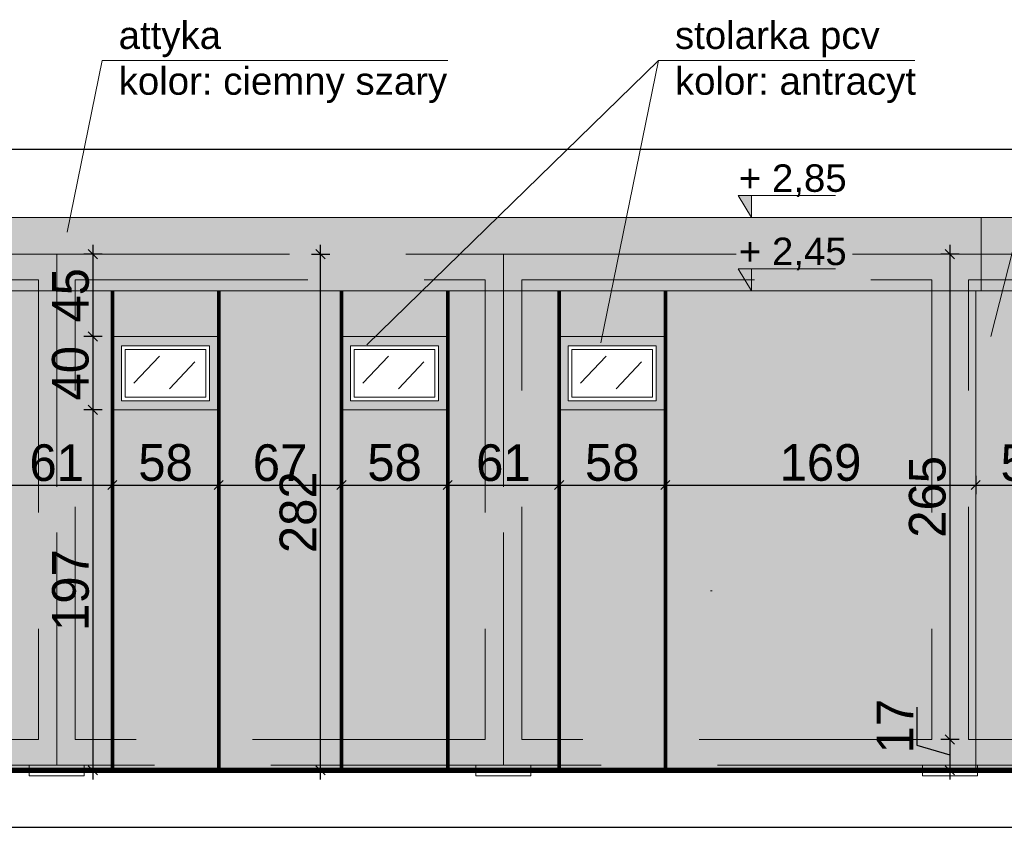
# Model space of a CAD drawing. Header units: millimetres. Extents: x 1962 to 3194, y -795 to -219.
# Tile 247 of 256: x 2800.91 to 2806.28, y -476.32 to -471.86. Entities that reach past the tile are written whole.
import ezdxf

# ---------------------------------------------------------------- set-up
doc = ezdxf.new("R2010")
doc.units = ezdxf.units.MM
doc.linetypes.add('HIDDEN', pattern=[9.525, 6.35, -3.175])
doc.layers.get('0').update_dxf_attribs({"lineweight": 5})
doc.layers.get('Defpoints').update_dxf_attribs({"lineweight": 9})
for name, color, linetype, lineweight in [('A_elewacje kolorystyka', 252, 'Continuous', 9), ('A_elewacje opisy', 63, 'Continuous', 9), ('A_hidden', 137, 'HIDDEN', 9), ('A_koty wysokośc.', 53, 'Continuous', 9), ('A_obiekty trybuny', 126, 'Continuous', 9), ('A_przekrojowe', 42, 'Continuous', 9), ('A_widok', 142, 'Continuous', 9), ('A_wymiary kasetony elewacyjne', 64, 'Continuous', 9)]:
    doc.layers.add(name, color=color, linetype=linetype, lineweight=lineweight)
doc.styles.get("Standard").update_dxf_attribs({"font": 'arial.ttf'})
doc.styles.add('wymiary pzt', font='txt')
doc.dimstyles.new('wymiary detale', dxfattribs={"dimtxt": 0.2, "dimasz": 0.05, "dimexe": 0.05, "dimexo": 0, "dimgap": 0.02, "dimtad": 1, "dimdec": 0, "dimlfac": 100, "dimzin": 0, "dimtxsty": 'wymiary pzt', "dimblk": 'OBLIQUE', "dimcen": 0.1, "dimdle": 0.05, "dimadec": 1, "dimazin": 0, "dimtfac": 1, "dimtmove": 0, "dimatfit": 3, "dimfxl": 0, "dimarcsym": 0})

# ---------------------------------------------------------------- blocks, each defined once
blk = doc.blocks.new('zw$CA91')
at = {"layer": 'A_koty wysokośc.'}
h = blk.add_hatch(color=256, dxfattribs=at)
h.dxf.hatch_style = 1
h.paths.add_polyline_path([(-0.448, 0.753), (0, 0), (0, 0.753)])
blk.add_lwpolyline([(2.874, 0.753), (-0.448, 0.753), (0, 0), (0, 0.753)], dxfattribs=at)
blk = doc.blocks.new('_Oblique')
at = {"color": 0, "linetype": 'ByBlock', "lineweight": -2}
blk.add_line((-0.5, -0.5), (0.5, 0.5), dxfattribs=at)
blk = doc.blocks.new('*D297')
at = {"layer": 'A_wymiary kasetony elewacyjne', "color": 0, "lineweight": -2}
for p, q in [((2800.8084, -474.3488), (2800.8084, -474.4488)), ((2801.4164, -474.3488), (2801.4164, -474.4488)), ((2800.7584, -474.3988), (2801.4664, -474.3988))]:
    blk.add_line(p, q, dxfattribs=at)
at = {"layer": 'Defpoints', "color": 0}
for p in [(2800.8084, -473.338), (2801.4164, -473.338), (2801.4164, -474.3988)]:
    blk.add_point(p, dxfattribs=at)
at = {"layer": 'A_wymiary kasetony elewacyjne', "color": 0, "lineweight": -2, "xscale": 0.05, "yscale": 0.05, "zscale": 0.05, "rotation": 180}
blk.add_blockref('_Oblique', (2800.8084, -474.3988), dxfattribs=at)
at = {"layer": 'A_wymiary kasetony elewacyjne', "color": 0, "lineweight": -2, "xscale": 0.05, "yscale": 0.05, "zscale": 0.05}
blk.add_blockref('_Oblique', (2801.4164, -474.3988), dxfattribs=at)
at = {"layer": 'A_wymiary kasetony elewacyjne', "color": 0, "insert": (2801.1124, -474.2778), "char_height": 0.2, "attachment_point": 5, "style": 'wymiary pzt'}
blk.add_mtext('61', dxfattribs=at)
blk = doc.blocks.new('*D298')
at = {"layer": 'A_wymiary kasetony elewacyjne', "color": 0, "lineweight": -2}
for p, q in [((2801.4164, -474.3488), (2801.4164, -474.4488)), ((2801.9964, -474.3488), (2801.9964, -474.4488)), ((2801.3664, -474.3988), (2802.0464, -474.3988))]:
    blk.add_line(p, q, dxfattribs=at)
at = {"layer": 'Defpoints', "color": 0}
for p in [(2801.4164, -473.338), (2801.9964, -473.338), (2801.9964, -474.3988)]:
    blk.add_point(p, dxfattribs=at)
at = {"layer": 'A_wymiary kasetony elewacyjne', "color": 0, "lineweight": -2, "xscale": 0.05, "yscale": 0.05, "zscale": 0.05, "rotation": 180}
blk.add_blockref('_Oblique', (2801.4164, -474.3988), dxfattribs=at)
at = {"layer": 'A_wymiary kasetony elewacyjne', "color": 0, "lineweight": -2, "xscale": 0.05, "yscale": 0.05, "zscale": 0.05}
blk.add_blockref('_Oblique', (2801.9964, -474.3988), dxfattribs=at)
at = {"layer": 'A_wymiary kasetony elewacyjne', "color": 0, "insert": (2801.7064, -474.2768), "char_height": 0.2, "attachment_point": 5, "style": 'wymiary pzt'}
blk.add_mtext('58', dxfattribs=at)
blk = doc.blocks.new('*D299')
at = {"layer": 'A_wymiary kasetony elewacyjne', "color": 0, "lineweight": -2}
for p, q in [((2801.9964, -474.3488), (2801.9964, -474.4488)), ((2802.6664, -474.3488), (2802.6664, -474.4488)), ((2801.9464, -474.3988), (2802.7164, -474.3988))]:
    blk.add_line(p, q, dxfattribs=at)
at = {"layer": 'Defpoints', "color": 0}
for p in [(2801.9964, -473.338), (2802.6664, -473.338), (2802.6664, -474.3988)]:
    blk.add_point(p, dxfattribs=at)
at = {"layer": 'A_wymiary kasetony elewacyjne', "color": 0, "lineweight": -2, "xscale": 0.05, "yscale": 0.05, "zscale": 0.05, "rotation": 180}
blk.add_blockref('_Oblique', (2801.9964, -474.3988), dxfattribs=at)
at = {"layer": 'A_wymiary kasetony elewacyjne', "color": 0, "lineweight": -2, "xscale": 0.05, "yscale": 0.05, "zscale": 0.05}
blk.add_blockref('_Oblique', (2802.6664, -474.3988), dxfattribs=at)
at = {"layer": 'A_wymiary kasetony elewacyjne', "color": 0, "insert": (2802.3314, -474.2778), "char_height": 0.2, "attachment_point": 5, "style": 'wymiary pzt'}
blk.add_mtext('67', dxfattribs=at)
blk = doc.blocks.new('*D300')
at = {"layer": 'A_wymiary kasetony elewacyjne', "color": 0, "lineweight": -2}
for p, q in [((2802.6664, -474.3488), (2802.6664, -474.4488)), ((2803.2464, -474.3488), (2803.2464, -474.4488)), ((2802.6164, -474.3988), (2803.2964, -474.3988))]:
    blk.add_line(p, q, dxfattribs=at)
at = {"layer": 'Defpoints', "color": 0}
for p in [(2802.6664, -473.338), (2803.2464, -473.338), (2803.2464, -474.3988)]:
    blk.add_point(p, dxfattribs=at)
at = {"layer": 'A_wymiary kasetony elewacyjne', "color": 0, "lineweight": -2, "xscale": 0.05, "yscale": 0.05, "zscale": 0.05, "rotation": 180}
blk.add_blockref('_Oblique', (2802.6664, -474.3988), dxfattribs=at)
at = {"layer": 'A_wymiary kasetony elewacyjne', "color": 0, "lineweight": -2, "xscale": 0.05, "yscale": 0.05, "zscale": 0.05}
blk.add_blockref('_Oblique', (2803.2464, -474.3988), dxfattribs=at)
at = {"layer": 'A_wymiary kasetony elewacyjne', "color": 0, "insert": (2802.9564, -474.2768), "char_height": 0.2, "attachment_point": 5, "style": 'wymiary pzt'}
blk.add_mtext('58', dxfattribs=at)
blk = doc.blocks.new('*D301')
at = {"layer": 'A_wymiary kasetony elewacyjne', "color": 0, "lineweight": -2}
for p, q in [((2803.2464, -474.3488), (2803.2464, -474.4488)), ((2803.8544, -474.3488), (2803.8544, -474.4488)), ((2803.1964, -474.3988), (2803.9044, -474.3988))]:
    blk.add_line(p, q, dxfattribs=at)
at = {"layer": 'Defpoints', "color": 0}
for p in [(2803.2464, -473.338), (2803.8544, -473.338), (2803.8544, -474.3988)]:
    blk.add_point(p, dxfattribs=at)
at = {"layer": 'A_wymiary kasetony elewacyjne', "color": 0, "lineweight": -2, "xscale": 0.05, "yscale": 0.05, "zscale": 0.05, "rotation": 180}
blk.add_blockref('_Oblique', (2803.2464, -474.3988), dxfattribs=at)
at = {"layer": 'A_wymiary kasetony elewacyjne', "color": 0, "lineweight": -2, "xscale": 0.05, "yscale": 0.05, "zscale": 0.05}
blk.add_blockref('_Oblique', (2803.8544, -474.3988), dxfattribs=at)
at = {"layer": 'A_wymiary kasetony elewacyjne', "color": 0, "insert": (2803.5504, -474.2778), "char_height": 0.2, "attachment_point": 5, "style": 'wymiary pzt'}
blk.add_mtext('61', dxfattribs=at)
blk = doc.blocks.new('*D302')
at = {"layer": 'A_wymiary kasetony elewacyjne', "color": 0, "lineweight": -2}
for p, q in [((2803.8544, -474.3488), (2803.8544, -474.4488)), ((2804.4344, -474.3488), (2804.4344, -474.4488)), ((2803.8044, -474.3988), (2804.4844, -474.3988))]:
    blk.add_line(p, q, dxfattribs=at)
at = {"layer": 'Defpoints', "color": 0}
for p in [(2803.8544, -473.338), (2804.4344, -473.338), (2804.4344, -474.3988)]:
    blk.add_point(p, dxfattribs=at)
at = {"layer": 'A_wymiary kasetony elewacyjne', "color": 0, "lineweight": -2, "xscale": 0.05, "yscale": 0.05, "zscale": 0.05, "rotation": 180}
blk.add_blockref('_Oblique', (2803.8544, -474.3988), dxfattribs=at)
at = {"layer": 'A_wymiary kasetony elewacyjne', "color": 0, "lineweight": -2, "xscale": 0.05, "yscale": 0.05, "zscale": 0.05}
blk.add_blockref('_Oblique', (2804.4344, -474.3988), dxfattribs=at)
at = {"layer": 'A_wymiary kasetony elewacyjne', "color": 0, "insert": (2804.1444, -474.2768), "char_height": 0.2, "attachment_point": 5, "style": 'wymiary pzt'}
blk.add_mtext('58', dxfattribs=at)
blk = doc.blocks.new('*D303')
at = {"layer": 'A_wymiary kasetony elewacyjne', "color": 0, "lineweight": -2}
for p, q in [((2804.4344, -474.3488), (2804.4344, -474.4488)), ((2806.1284, -474.3488), (2806.1284, -474.4488)), ((2804.3844, -474.3988), (2806.1784, -474.3988))]:
    blk.add_line(p, q, dxfattribs=at)
at = {"layer": 'Defpoints', "color": 0}
for p in [(2804.4344, -473.338), (2806.1284, -473.338), (2806.1284, -474.3988)]:
    blk.add_point(p, dxfattribs=at)
at = {"layer": 'A_wymiary kasetony elewacyjne', "color": 0, "lineweight": -2, "xscale": 0.05, "yscale": 0.05, "zscale": 0.05, "rotation": 180}
blk.add_blockref('_Oblique', (2804.4344, -474.3988), dxfattribs=at)
at = {"layer": 'A_wymiary kasetony elewacyjne', "color": 0, "lineweight": -2, "xscale": 0.05, "yscale": 0.05, "zscale": 0.05}
blk.add_blockref('_Oblique', (2806.1284, -474.3988), dxfattribs=at)
at = {"layer": 'A_wymiary kasetony elewacyjne', "color": 0, "insert": (2805.2814, -474.2768), "char_height": 0.2, "attachment_point": 5, "style": 'wymiary pzt'}
blk.add_mtext('169', dxfattribs=at)
blk = doc.blocks.new('*D304')
at = {"layer": 'A_wymiary kasetony elewacyjne', "color": 0, "lineweight": -2}
for p, q in [((2806.1284, -474.3488), (2806.1284, -474.4488)), ((2806.6974, -474.3488), (2806.6974, -474.4488)), ((2806.0784, -474.3988), (2806.7474, -474.3988))]:
    blk.add_line(p, q, dxfattribs=at)
at = {"layer": 'Defpoints', "color": 0}
for p in [(2806.1284, -473.338), (2806.6974, -473.338), (2806.6974, -474.3988)]:
    blk.add_point(p, dxfattribs=at)
at = {"layer": 'A_wymiary kasetony elewacyjne', "color": 0, "lineweight": -2, "xscale": 0.05, "yscale": 0.05, "zscale": 0.05, "rotation": 180}
blk.add_blockref('_Oblique', (2806.1284, -474.3988), dxfattribs=at)
at = {"layer": 'A_wymiary kasetony elewacyjne', "color": 0, "lineweight": -2, "xscale": 0.05, "yscale": 0.05, "zscale": 0.05}
blk.add_blockref('_Oblique', (2806.6974, -474.3988), dxfattribs=at)
at = {"layer": 'A_wymiary kasetony elewacyjne', "color": 0, "insert": (2806.4129, -474.2778), "char_height": 0.2, "attachment_point": 5, "style": 'wymiary pzt'}
blk.add_mtext('57', dxfattribs=at)
blk = doc.blocks.new('*D482')
at = {"layer": 'A_wymiary kasetony elewacyjne', "color": 0, "lineweight": -2}
for p, q in [((2801.3098, -473.088), (2801.3098, -473.638)), ((2801.3598, -473.138), (2801.2598, -473.138)), ((2801.3598, -473.588), (2801.2598, -473.588))]:
    blk.add_line(p, q, dxfattribs=at)
at = {"layer": 'Defpoints', "color": 0}
for p in [(2801.4164, -473.138), (2801.3098, -473.588), (2801.4164, -473.588)]:
    blk.add_point(p, dxfattribs=at)
at = {"layer": 'A_wymiary kasetony elewacyjne', "color": 0, "lineweight": -2, "xscale": 0.05, "yscale": 0.05, "zscale": 0.05}
for p, rotation in [((2801.3098, -473.138), 90.00000000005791), ((2801.3098, -473.588), 270.0000000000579)]:
    blk.add_blockref('_Oblique', p, dxfattribs=dict(at, rotation=rotation))
at = {"layer": 'A_wymiary kasetony elewacyjne', "color": 0, "insert": (2801.1887, -473.363), "char_height": 0.2, "attachment_point": 5, "rotation": 90, "style": 'wymiary pzt'}
blk.add_mtext('45', dxfattribs=at)
blk = doc.blocks.new('*D483')
at = {"layer": 'A_wymiary kasetony elewacyjne', "color": 0, "lineweight": -2}
for p, q in [((2801.3098, -473.538), (2801.3098, -474.038)), ((2801.3598, -473.588), (2801.2598, -473.588)), ((2801.3598, -473.988), (2801.2598, -473.988))]:
    blk.add_line(p, q, dxfattribs=at)
at = {"layer": 'Defpoints', "color": 0}
for p in [(2801.4164, -473.588), (2801.3098, -473.988), (2801.4164, -473.988)]:
    blk.add_point(p, dxfattribs=at)
at = {"layer": 'A_wymiary kasetony elewacyjne', "color": 0, "lineweight": -2, "xscale": 0.05, "yscale": 0.05, "zscale": 0.05}
for p, rotation in [((2801.3098, -473.588), 90.00000000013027), ((2801.3098, -473.988), 270.0000000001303)]:
    blk.add_blockref('_Oblique', p, dxfattribs=dict(at, rotation=rotation))
at = {"layer": 'A_wymiary kasetony elewacyjne', "color": 0, "insert": (2801.1877, -473.788), "char_height": 0.2, "attachment_point": 5, "rotation": 90, "style": 'wymiary pzt'}
blk.add_mtext('40', dxfattribs=at)
blk = doc.blocks.new('*D484')
at = {"layer": 'A_wymiary kasetony elewacyjne', "color": 0, "lineweight": -2}
for p, q in [((2801.3098, -473.938), (2801.3098, -476.0064)), ((2801.3598, -473.988), (2801.2598, -473.988)), ((2801.3598, -475.9564), (2801.2598, -475.9564))]:
    blk.add_line(p, q, dxfattribs=at)
at = {"layer": 'Defpoints', "color": 0}
for p in [(2801.4164, -473.988), (2801.3098, -475.9564), (2801.4164, -475.9564)]:
    blk.add_point(p, dxfattribs=at)
at = {"layer": 'A_wymiary kasetony elewacyjne', "color": 0, "lineweight": -2, "xscale": 0.05, "yscale": 0.05, "zscale": 0.05}
for p, rotation in [((2801.3098, -473.988), 90.0000000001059), ((2801.3098, -475.9564), 270.0000000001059)]:
    blk.add_blockref('_Oblique', p, dxfattribs=dict(at, rotation=rotation))
at = {"layer": 'A_wymiary kasetony elewacyjne', "color": 0, "insert": (2801.1887, -474.9722), "char_height": 0.2, "attachment_point": 5, "rotation": 90, "style": 'wymiary pzt'}
blk.add_mtext('197', dxfattribs=at)
blk = doc.blocks.new('*D511')
at = {"layer": 'A_wymiary kasetony elewacyjne', "color": 0, "lineweight": -2}
for p, q in [((2805.9872, -473.088), (2805.9872, -475.838)), ((2806.0372, -473.138), (2805.9372, -473.138)), ((2806.0372, -475.788), (2805.9372, -475.788))]:
    blk.add_line(p, q, dxfattribs=at)
at = {"layer": 'Defpoints', "color": 0}
for p in [(2806.1284, -473.138), (2805.9872, -475.788), (2806.1284, -475.788)]:
    blk.add_point(p, dxfattribs=at)
at = {"layer": 'A_wymiary kasetony elewacyjne', "color": 0, "lineweight": -2, "xscale": 0.05, "yscale": 0.05, "zscale": 0.05}
for p, rotation in [((2805.9872, -473.138), 90), ((2805.9872, -475.788), 270)]:
    blk.add_blockref('_Oblique', p, dxfattribs=dict(at, rotation=rotation))
at = {"layer": 'A_wymiary kasetony elewacyjne', "color": 0, "insert": (2805.8652, -474.463), "char_height": 0.2, "attachment_point": 5, "rotation": 90, "style": 'wymiary pzt'}
blk.add_mtext('265', dxfattribs=at)
blk = doc.blocks.new('*D512')
at = {"layer": 'A_wymiary kasetony elewacyjne', "color": 0, "lineweight": -2}
for p, q in [((2805.8072, -475.6115), (2805.8072, -475.8182)), ((2805.9872, -475.738), (2805.9872, -476.0064)), ((2805.8072, -475.8182), (2805.9872, -475.8722)), ((2806.0372, -475.788), (2805.9372, -475.788)), ((2806.0372, -475.9564), (2805.9372, -475.9564))]:
    blk.add_line(p, q, dxfattribs=at)
at = {"layer": 'Defpoints', "color": 0}
for p in [(2806.1284, -475.788), (2805.9872, -475.9564), (2806.1284, -475.9564)]:
    blk.add_point(p, dxfattribs=at)
at = {"layer": 'A_wymiary kasetony elewacyjne', "color": 0, "lineweight": -2, "xscale": 0.05, "yscale": 0.05, "zscale": 0.05}
for p, rotation in [((2805.9872, -475.788), 90), ((2805.9872, -475.9564), 270)]:
    blk.add_blockref('_Oblique', p, dxfattribs=dict(at, rotation=rotation))
at = {"layer": 'A_wymiary kasetony elewacyjne', "color": 0, "insert": (2805.6872, -475.7149), "char_height": 0.2, "attachment_point": 5, "rotation": 90, "style": 'wymiary pzt'}
blk.add_mtext('17', dxfattribs=at)
blk = doc.blocks.new('*D513')
at = {"layer": 'A_wymiary kasetony elewacyjne', "color": 0, "lineweight": -2}
for p, q in [((2802.5525, -476.0064), (2802.5525, -473.088)), ((2802.5025, -473.138), (2802.6025, -473.138)), ((2802.5025, -475.9564), (2802.6025, -475.9564))]:
    blk.add_line(p, q, dxfattribs=at)
at = {"layer": 'Defpoints', "color": 0}
for p in [(2801.9964, -473.138), (2802.5525, -473.138), (2801.9964, -475.9564)]:
    blk.add_point(p, dxfattribs=at)
at = {"layer": 'A_wymiary kasetony elewacyjne', "color": 0, "lineweight": -2, "xscale": 0.05, "yscale": 0.05, "zscale": 0.05}
for p, rotation in [((2802.5525, -473.138), 90), ((2802.5525, -475.9564), 270)]:
    blk.add_blockref('_Oblique', p, dxfattribs=dict(at, rotation=rotation))
at = {"layer": 'A_wymiary kasetony elewacyjne', "color": 0, "insert": (2802.4305, -474.5472), "char_height": 0.2, "attachment_point": 5, "rotation": 90, "style": 'wymiary pzt'}
blk.add_mtext('282', dxfattribs=at)
blk = doc.blocks.new('*D638')
at = {"layer": 'A_wymiary kasetony elewacyjne', "color": 0, "lineweight": -2}
for p, q in [((2786.3444, -476.2165), (2786.3444, -476.3165)), ((2813.4424, -476.2165), (2813.4424, -476.3165)), ((2786.2944, -476.2665), (2813.4924, -476.2665))]:
    blk.add_line(p, q, dxfattribs=at)
at = {"layer": 'Defpoints', "color": 0}
for p in [(2786.3444, -475.928), (2813.4424, -475.928), (2813.4424, -476.2665)]:
    blk.add_point(p, dxfattribs=at)
at = {"layer": 'A_wymiary kasetony elewacyjne', "color": 0, "lineweight": -2, "xscale": 0.05, "yscale": 0.05, "zscale": 0.05, "rotation": 180}
blk.add_blockref('_Oblique', (2786.3444, -476.2665), dxfattribs=at)
at = {"layer": 'A_wymiary kasetony elewacyjne', "color": 0, "lineweight": -2, "xscale": 0.05, "yscale": 0.05, "zscale": 0.05}
blk.add_blockref('_Oblique', (2813.4424, -476.2665), dxfattribs=at)
at = {"layer": 'A_wymiary kasetony elewacyjne', "color": 0, "insert": (2799.8934, -476.1445), "char_height": 0.2, "attachment_point": 5, "style": 'wymiary pzt'}
blk.add_mtext('2710', dxfattribs=at)
blk = doc.blocks.new('*D639')
at = {"layer": 'A_wymiary kasetony elewacyjne', "color": 0, "lineweight": -2}
for p, q in [((2786.3144, -472.6149), (2786.3144, -472.5149)), ((2813.4724, -472.6149), (2813.4724, -472.5149)), ((2786.2644, -472.5649), (2813.5224, -472.5649))]:
    blk.add_line(p, q, dxfattribs=at)
at = {"layer": 'Defpoints', "color": 0}
for p in [(2813.4724, -472.5649), (2786.3144, -472.938), (2813.4724, -472.938)]:
    blk.add_point(p, dxfattribs=at)
at = {"layer": 'A_wymiary kasetony elewacyjne', "color": 0, "lineweight": -2, "xscale": 0.05, "yscale": 0.05, "zscale": 0.05, "rotation": 180}
blk.add_blockref('_Oblique', (2786.3144, -472.5649), dxfattribs=at)
at = {"layer": 'A_wymiary kasetony elewacyjne', "color": 0, "lineweight": -2, "xscale": 0.05, "yscale": 0.05, "zscale": 0.05}
blk.add_blockref('_Oblique', (2813.4724, -472.5649), dxfattribs=at)
at = {"layer": 'A_wymiary kasetony elewacyjne', "color": 0, "insert": (2799.8934, -472.4428), "char_height": 0.2, "attachment_point": 5, "style": 'wymiary pzt'}
blk.add_mtext('2716', dxfattribs=at)

msp = doc.modelspace()

# ---------------------------------------------------------------- hatches: boundary and pattern name
at = {"layer": 'A_elewacje kolorystyka'}
h = msp.add_hatch(color=256, dxfattribs=at)
h.dxf.hatch_style = 1
h.paths.add_polyline_path([(2798.5044, -473.338), (2806.1584, -473.338), (2806.1584, -472.938), (2798.5044, -472.938)])
h = msp.add_hatch(color=256, dxfattribs=at)
h.dxf.hatch_style = 1
h.paths.add_polyline_path([(2806.1584, -473.338), (2808.2564, -473.338), (2808.2564, -472.938), (2806.1584, -472.938)])
h = msp.add_hatch(color=9, dxfattribs=at)
h.dxf.hatch_style = 1
h.paths.add_polyline_path([(2806.1284, -475.9564), (2806.1284, -475.8872), (2806.1284, -475.788), (2806.1284, -473.338), (2804.4344, -473.338), (2804.4344, -473.588), (2804.4344, -473.988), (2804.4344, -475.9564)])
h.paths.add_polyline_path([(2798.5344, -475.9564), (2798.5344, -475.788), (2798.5344, -473.338), (2799.3784, -473.338), (2799.3784, -473.588), (2799.3784, -473.988), (2799.3784, -474.1696), (2799.3655, -474.1733), (2799.3663, -474.2917), (2799.3665, -474.3373), (2799.3784, -474.3636), (2799.3784, -474.3912), (2799.3205, -474.4006), (2799.2176, -474.4874), (2799.1849, -474.6116), (2799.153, -474.7988), (2799.1419, -474.9473), (2799.2218, -475.0266), (2799.3517, -475.1015), (2799.3443, -475.1506), (2798.7793, -475.3609), (2798.7525, -475.3517), (2798.752, -475.3295), (2798.7778, -475.3031), (2798.767, -475.2806), (2798.7222, -475.2821), (2798.684, -475.3169), (2798.6874, -475.3659), (2798.7371, -475.4156), (2798.7957, -475.4142), (2799.3296, -475.2058), (2799.3713, -475.2356), (2799.3784, -475.232), (2799.3784, -475.9564)])
h.paths.add_polyline_path([(2802.6664, -475.9564), (2802.6664, -473.988), (2802.6664, -473.588), (2802.6664, -473.338), (2801.9964, -473.338), (2801.9964, -473.588), (2801.9964, -473.988), (2801.9964, -475.9564)])
h.paths.add_polyline_path([(2801.4164, -475.9564), (2801.4164, -473.988), (2801.4164, -473.588), (2801.4164, -473.338), (2800.8084, -473.338), (2800.8084, -473.588), (2800.8084, -473.988), (2800.8084, -475.9564)])
h.paths.add_polyline_path([(2803.8544, -475.9564), (2803.8544, -473.988), (2803.8544, -473.588), (2803.8544, -473.338), (2803.2464, -473.338), (2803.2464, -473.588), (2803.2464, -473.988), (2803.2464, -475.9564)])
h.paths.add_polyline_path([(2800.2284, -475.9564), (2800.2284, -475.7286), (2800.2615, -475.7422), (2800.3002, -475.8225), (2800.2797, -475.8789), (2800.4095, -475.8789), (2800.4252, -475.8508), (2800.3949, -475.7959), (2800.4182, -475.7374), (2800.3833, -475.6931), (2800.2284, -475.584), (2800.2284, -473.988), (2800.8084, -473.988), (2800.8084, -475.9564)])
h.paths.add_polyline_path([(2801.9964, -475.9564), (2801.9964, -473.988), (2801.4164, -473.988), (2801.4164, -475.9564)])
h.paths.add_polyline_path([(2803.2464, -475.9564), (2803.2464, -473.988), (2802.6664, -473.988), (2802.6664, -475.9564)])
h.paths.add_polyline_path([(2804.4344, -475.9564), (2804.4344, -473.988), (2803.8544, -473.988), (2803.8544, -475.9564)])
h.paths.add_polyline_path([(2799.9584, -473.338), (2800.2284, -473.338), (2800.2284, -473.588), (2800.2284, -473.988), (2800.2284, -475.584), (2800.0934, -475.489), (2799.9596, -475.4226), (2799.9584, -475.4211), (2799.9584, -474.9962), (2800.0208, -474.9741), (2800.0249, -474.901), (2799.9708, -474.8378), (2799.9584, -474.8111), (2799.9584, -473.988), (2799.9584, -473.588)])
h.paths.add_polyline_path([(2799.4838, -474.1386), (2799.5844, -474.2005), (2799.5965, -474.2606), (2799.6124, -474.2533), (2799.6022, -474.3348), (2799.5755, -474.3294), (2799.5613, -474.3554), (2799.5651, -474.4012), (2799.7264, -474.4577), (2799.7842, -474.5069), (2799.8273, -474.6099), (2799.8916, -474.6673), (2799.9584, -474.8111), (2799.9584, -473.988), (2799.3784, -473.988), (2799.3784, -474.1696)])
h.paths.add_polyline_path([(2799.9584, -475.9564), (2799.9584, -475.8083), (2799.9341, -475.8291), (2799.8166, -475.8559), (2799.8044, -475.8318), (2799.8381, -475.743), (2799.7989, -475.6417), (2799.7688, -475.5586), (2799.6376, -475.3746), (2799.6153, -475.3286), (2799.5744, -475.2936), (2799.4763, -475.1809), (2799.3784, -475.232), (2799.3784, -475.9564)])
h.paths.add_polyline_path([(2801.4164, -473.588), (2801.9964, -473.588), (2801.9964, -473.338), (2801.4164, -473.338)])
h.paths.add_polyline_path([(2800.2284, -473.588), (2800.8084, -473.588), (2800.8084, -473.338), (2800.2284, -473.338)])
h.paths.add_polyline_path([(2803.8544, -473.588), (2804.4344, -473.588), (2804.4344, -473.338), (2803.8544, -473.338)])
h.paths.add_polyline_path([(2799.3784, -473.588), (2799.9584, -473.588), (2799.9584, -473.338), (2799.3784, -473.338)])
h.paths.add_polyline_path([(2802.6664, -473.588), (2803.2464, -473.588), (2803.2464, -473.338), (2802.6664, -473.338)])
h.paths.add_polyline_path([(2799.9584, -475.9564), (2799.9584, -475.8083), (2800.0115, -475.7629), (2799.9584, -475.7045), (2799.9584, -475.611), (2800.0009, -475.6355), (2800.2284, -475.7286), (2800.2284, -475.9564)])
h.paths.add_polyline_path([(2799.7491, -475.1235), (2799.83, -475.2612), (2799.9584, -475.4211), (2799.9584, -474.9962), (2799.9107, -475.013), (2799.9047, -474.9814), (2799.7914, -475.0256), (2799.7739, -475.09)])
h.paths.add_polyline_path([(2799.9116, -475.584), (2799.9584, -475.611), (2799.9584, -475.7045), (2799.9542, -475.6998), (2799.9226, -475.6143)])
h = msp.add_hatch(color=256, dxfattribs=at)
h.dxf.hatch_style = 1
h.paths.add_polyline_path([(2806.1284, -473.338), (2806.1584, -473.338), (2808.2564, -473.338), (2808.2864, -473.338), (2808.2864, -475.788), (2807.7174, -475.788), (2807.7174, -473.588), (2806.6974, -473.588), (2806.6974, -475.788), (2806.1284, -475.788)])
h = msp.add_hatch(color=251, dxfattribs=at)
h.dxf.hatch_style = 1
h.paths.add_polyline_path([(2801.4164, -473.988), (2801.4164, -473.588), (2801.9964, -473.588), (2801.9964, -473.988)])
h.paths.add_polyline_path([(2801.4664, -473.638), (2801.4664, -473.938), (2801.9464, -473.938), (2801.9464, -473.638)], flags=16)
h.paths.add_polyline_path([(2801.4864, -473.658), (2801.4864, -473.918), (2801.9264, -473.918), (2801.9264, -473.658)], flags=0)
h = msp.add_hatch(color=251, dxfattribs=at)
h.dxf.hatch_style = 1
h.paths.add_polyline_path([(2802.6664, -473.988), (2802.6664, -473.588), (2803.2464, -473.588), (2803.2464, -473.988)])
h.paths.add_polyline_path([(2802.7164, -473.638), (2802.7164, -473.938), (2803.1964, -473.938), (2803.1964, -473.638)], flags=16)
h.paths.add_polyline_path([(2802.7364, -473.658), (2802.7364, -473.918), (2803.1764, -473.918), (2803.1764, -473.658)], flags=0)
h = msp.add_hatch(color=251, dxfattribs=at)
h.dxf.hatch_style = 1
h.paths.add_polyline_path([(2803.8544, -473.988), (2804.4344, -473.988), (2804.4344, -473.588), (2803.8544, -473.588)])
h.paths.add_polyline_path([(2803.9044, -473.638), (2803.9044, -473.938), (2804.3844, -473.938), (2804.3844, -473.638)], flags=16)
h.paths.add_polyline_path([(2803.9244, -473.658), (2803.9244, -473.918), (2804.3644, -473.918), (2804.3644, -473.658)], flags=0)
h = msp.add_hatch(dxfattribs=at)
h.set_pattern_fill('ANGLE', color=256)
h.set_pattern_definition([(0, (0, 0), (0, 6.985), [5.08, -1.905]), (90, (0, 0), (-6.985, 4e-16), [5.08, -1.905])])
h.paths.add_polyline_path([(2804.5565, -474.6724), (2804.5991, -474.7259), (2804.68, -474.7895), (2804.7012, -474.9012), (2804.6799, -474.9795), (2804.7738, -474.9445), (2804.7719, -474.9348), (2804.745, -474.9488), (2804.7716, -474.8765), (2804.7522, -474.8433), (2804.6724, -474.7534), (2804.5664, -474.6308)])
h = msp.add_hatch(color=251, dxfattribs=at)
h.dxf.hatch_style = 1
h.paths.add_polyline_path([(2806.1284, -475.9564), (2808.2864, -475.9564), (2808.2864, -475.788), (2807.7174, -475.788), (2807.6574, -475.788), (2806.7574, -475.788), (2806.6974, -475.788), (2806.1284, -475.788)])

# ---------------------------------------------------------------- linework, layer by layer
at = {"layer": 'A_elewacje kolorystyka', "color": 9}
msp.add_line((2806.1284, -475.788), (2808.2864, -475.788), dxfattribs=at)
at = {"layer": 'A_elewacje kolorystyka', "color": 251, "const_width": 0.02}
for points in [[(2801.4164, -473.338), (2801.4164, -475.9564)], [(2801.9964, -473.338), (2801.9964, -475.9564)], [(2802.6664, -473.338), (2802.6664, -475.9564)], [(2803.2464, -473.338), (2803.2464, -475.9564)], [(2803.8544, -473.338), (2803.8544, -475.9564)], [(2804.4344, -473.338), (2804.4344, -475.9564)]]:
    msp.add_lwpolyline(points, dxfattribs=at)
at = {"layer": 'A_elewacje opisy'}
msp.add_line((2804.3973, -472.0802), (2802.8049, -473.6329), dxfattribs=at)
for points in [[(2803.2472, -472.0802), (2801.3611, -472.0802), (2801.1691, -473.0175)], [(2805.7952, -472.0802), (2804.3973, -472.0802), (2804.0815, -473.6223)], [(2809.26, -472.0802), (2806.5955, -472.0802), (2806.2115, -473.5868)]]:
    msp.add_lwpolyline(points, dxfattribs=at)
at = {"layer": 'A_hidden', "ltscale": 0.2}
for points in [[(2801.1124, -475.928), (2798.6744, -475.928), (2798.6744, -473.138), (2801.1124, -473.138)], [(2803.5504, -475.928), (2801.1124, -475.928), (2801.1124, -473.138), (2803.5504, -473.138)], [(2805.9884, -475.928), (2803.5504, -475.928), (2803.5504, -473.138), (2805.9884, -473.138)], [(2808.4264, -475.928), (2805.9884, -475.928), (2805.9884, -473.138), (2808.4264, -473.138)], [(2801.0124, -475.788), (2798.7744, -475.788), (2798.7744, -473.278), (2801.0124, -473.278)], [(2803.4504, -475.788), (2801.2124, -475.788), (2801.2124, -473.278), (2803.4504, -473.278)], [(2805.8884, -475.788), (2803.6504, -475.788), (2803.6504, -473.278), (2805.8884, -473.278)], [(2808.3264, -475.788), (2806.0884, -475.788), (2806.0884, -473.278), (2808.3264, -473.278)], [(2800.9624, -475.9863), (2801.2624, -475.9863), (2801.2624, -475.928), (2800.9624, -475.928)], [(2803.4004, -475.9863), (2803.7004, -475.9863), (2803.7004, -475.928), (2803.4004, -475.928)], [(2805.8384, -475.9863), (2806.1384, -475.9863), (2806.1384, -475.928), (2805.8384, -475.928)]]:
    msp.add_lwpolyline(points, close=True, dxfattribs=at)
at = {"layer": 'A_obiekty trybuny'}
for p, q in [((2801.6732, -473.6942), (2801.534, -473.8419)), ((2802.9232, -473.6942), (2802.784, -473.8419)), ((2804.1112, -473.6942), (2803.972, -473.8419)), ((2801.8666, -473.7259), (2801.7273, -473.8735)), ((2803.1166, -473.7259), (2802.9773, -473.8735)), ((2804.3046, -473.7259), (2804.1653, -473.8735))]:
    msp.add_line(p, q, dxfattribs=at)
at = {"layer": 'A_przekrojowe', "const_width": 0.03}
msp.add_lwpolyline([(2783.4766, -475.9564), (2841.4326, -475.9564)], dxfattribs=at)
at = {"layer": 'A_widok'}
for p, q in [((2813.4724, -472.938), (2786.3144, -472.938)), ((2806.1584, -472.938), (2806.1584, -473.338)), ((2813.4724, -473.338), (2786.3144, -473.338)), ((2806.1284, -473.338), (2806.1284, -475.9564)), ((2798.5344, -475.9565), (2815.8804, -475.9565))]:
    msp.add_line(p, q, dxfattribs=at)
for points in [[(2801.4164, -473.588), (2801.9964, -473.588), (2801.9964, -473.988), (2801.4164, -473.988)], [(2802.6664, -473.588), (2803.2464, -473.588), (2803.2464, -473.988), (2802.6664, -473.988)], [(2803.8544, -473.588), (2804.4344, -473.588), (2804.4344, -473.988), (2803.8544, -473.988)], [(2801.4664, -473.638), (2801.9464, -473.638), (2801.9464, -473.938), (2801.4664, -473.938)], [(2801.4864, -473.658), (2801.9264, -473.658), (2801.9264, -473.918), (2801.4864, -473.918)], [(2802.7164, -473.638), (2803.1964, -473.638), (2803.1964, -473.938), (2802.7164, -473.938)], [(2802.7364, -473.658), (2803.1764, -473.658), (2803.1764, -473.918), (2802.7364, -473.918)], [(2803.9044, -473.638), (2804.3844, -473.638), (2804.3844, -473.938), (2803.9044, -473.938)], [(2803.9244, -473.658), (2804.3644, -473.658), (2804.3644, -473.918), (2803.9244, -473.918)]]:
    msp.add_lwpolyline(points, close=True, dxfattribs=at)

# ---------------------------------------------------------------- block references
at = {"layer": 'A_koty wysokośc.', "xscale": 0.16, "yscale": 0.16, "zscale": 0.16, "rotation": 359.9999999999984}
for p in [(2804.9038, -472.938), (2804.9038, -473.338)]:
    msp.add_blockref('zw$CA91', p, dxfattribs=at)

# ---------------------------------------------------------------- texts
at = {"layer": 'A_elewacje opisy', "char_height": 0.15, "width": 3.380296, "attachment_point": 4}
for s, insert in [('attyka\\Pkolor: ciemny szary', (2801.4506, -472.0903)), ('stolarka pcv\\Pkolor: antracyt', (2804.4868, -472.0903))]:
    msp.add_mtext(s, dxfattribs=dict(at, insert=insert))
at = {"layer": 'A_koty wysokośc.', "char_height": 0.15, "width": 1.778312, "attachment_point": 4}
for s, insert in [('+ 2,85', (2804.8356, -472.7368)), ('+ 2,45', (2804.8356, -473.1368))]:
    msp.add_mtext(s, dxfattribs=dict(at, insert=insert))

# ---------------------------------------------------------------- dimensions: what is measured, and where the dimension line sits
at = {"layer": 'A_wymiary kasetony elewacyjne'}
for p1, p2, distance, picture, middle in [((2786.3144, -472.938), (2813.4724, -472.938), 0.3731, '*D639', (2799.8934, -472.4428)), ((2801.4164, -473.138), (2801.4164, -473.588), -0.1066, '*D482', (2801.1887, -473.363)), ((2801.9964, -475.9564), (2801.9964, -473.138), -0.5562, '*D513', (2802.4305, -474.5472)), ((2806.1284, -473.138), (2806.1284, -475.788), -0.1411, '*D511', (2805.8652, -474.463)), ((2786.3444, -475.928), (2813.4424, -475.928), -0.3385, '*D638', (2799.8934, -476.1445))]:
    dim = msp.add_aligned_dim(p1=p1, p2=p2, distance=distance, dimstyle='wymiary detale', dxfattribs=at)
    dim.commit()
    dim.dimension.update_dxf_attribs({"geometry": picture, "text_midpoint": middle})
for base, p1, p2, picture, middle in [((2801.4164, -474.3988), (2800.8084, -473.338), (2801.4164, -473.338), '*D297', (2801.1124, -474.2778)), ((2801.9964, -474.3988), (2801.4164, -473.338), (2801.9964, -473.338), '*D298', (2801.7064, -474.2768)), ((2802.6664, -474.3988), (2801.9964, -473.338), (2802.6664, -473.338), '*D299', (2802.3314, -474.2778)), ((2803.2464, -474.3988), (2802.6664, -473.338), (2803.2464, -473.338), '*D300', (2802.9564, -474.2768)), ((2803.8544, -474.3988), (2803.2464, -473.338), (2803.8544, -473.338), '*D301', (2803.5504, -474.2778)), ((2804.4344, -474.3988), (2803.8544, -473.338), (2804.4344, -473.338), '*D302', (2804.1444, -474.2768)), ((2806.1284, -474.3988), (2804.4344, -473.338), (2806.1284, -473.338), '*D303', (2805.2814, -474.2768)), ((2806.6974, -474.3988), (2806.1284, -473.338), (2806.6974, -473.338), '*D304', (2806.4129, -474.2778))]:
    dim = msp.add_linear_dim(base=base, p1=p1, p2=p2, dimstyle='wymiary detale', override={"dimtmove": 1}, dxfattribs=at)
    dim.commit()
    dim.dimension.update_dxf_attribs({"geometry": picture, "text_midpoint": middle})
for base, p1, p2, picture, middle in [((2801.3098, -473.988), (2801.4164, -473.588), (2801.4164, -473.988), '*D483', (2801.1877, -473.788)), ((2801.3098, -475.9564), (2801.4164, -473.988), (2801.4164, -475.9564), '*D484', (2801.1887, -474.9722)), ((2805.9872, -475.9564), (2806.1284, -475.788), (2806.1284, -475.9564), '*D512', (2805.6872, -475.7982))]:
    dim = msp.add_linear_dim(base=base, p1=p1, p2=p2, angle=270, dimstyle='wymiary detale', override={"dimtmove": 1}, dxfattribs=at)
    dim.commit()
    dim.dimension.update_dxf_attribs({"geometry": picture, "text_midpoint": middle})

doc.saveas('drawing.dxf')
